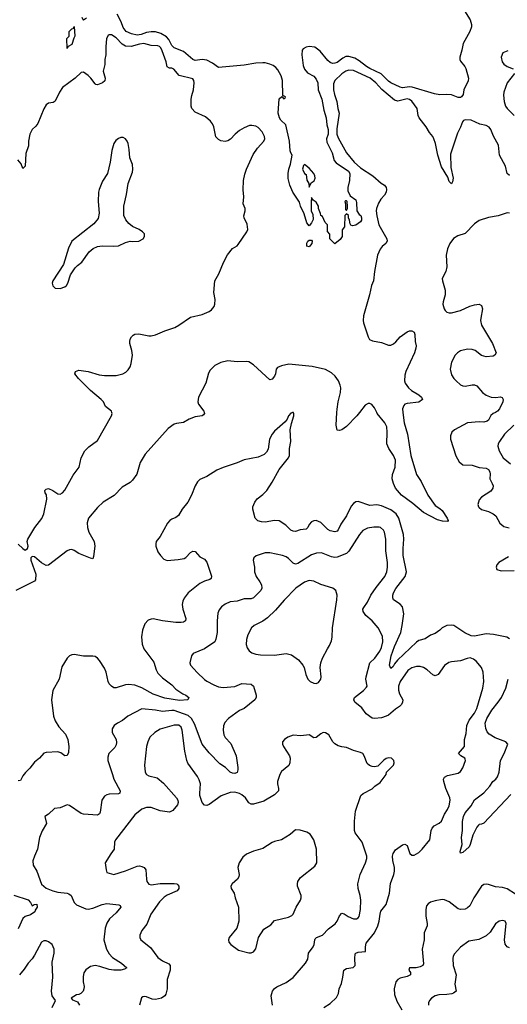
# Model space of a CAD drawing. Header units: inches. Extents: x 1473912 to 1647258, y 640388 to 773423.
# Tile 160 of 256: x 1582022 to 1586211, y 644916 to 653372. Entities that reach past the tile are written whole.
import ezdxf

# ---------------------------------------------------------------- set-up
doc = ezdxf.new("R2010")
doc.units = ezdxf.units.IN
doc.header["$MEASUREMENT"] = 0
doc.layers.add('B5684', color=7, linetype='Continuous')
doc.layers.add('B5685', color=7, linetype='Continuous')

msp = doc.modelspace()

# ---------------------------------------------------------------- linework, layer by layer
at = {"layer": 'B5684', "color": 5}
for points, elevation in [([(1583607.3, 650000), (1583610.4, 649990), (1583602, 649978), (1583589, 649971), (1583530, 649960.6), (1583477.2, 649942.8), (1583430, 649913.5), (1583370, 649905.3), (1583350, 649897.7), (1583298.3, 649861.7), (1583099.3, 649640.7), (1583057.3, 649570), (1583027.4, 649470), (1582990, 649417.6), (1582970, 649398.4), (1582901.7, 649358.3), (1582834.2, 649285.8), (1582740.5, 649230), (1582690, 649183.6), (1582613.1, 649090), (1582602.2, 649050), (1582603.5, 649010), (1582617.2, 648970), (1582661.5, 648890), (1582668.9, 648851.1), (1582657.4, 648762.6), (1582650, 648742.7), (1582630, 648747), (1582530, 648788.2), (1582490, 648814.3), (1582470, 648821), (1582450, 648818.7), (1582430, 648809.7), (1582270, 648686.6), (1582250, 648683.7), (1582210, 648706.9), (1582150, 648759.8), (1582130, 648761.6), (1582123.3, 648756.7), (1582117.8, 648750), (1582118.9, 648730), (1582159.7, 648610), (1582157.5, 648562.5), (1582150, 648549.6), (1581990, 648469.7)], 680), ([(1584365.7, 650000), (1584350, 649992.7), (1584331, 649970), (1584318.7, 649941.3), (1584302, 649918), (1584210, 649838), (1584190, 649812.3), (1584168.9, 649770), (1584156.3, 649683.7), (1584142.2, 649657.8), (1584121.8, 649638.2), (1584070, 649615), (1583950, 649591.9), (1583890, 649565.8), (1583770, 649527.9), (1583716.6, 649503.4), (1583630, 649448), (1583570, 649422.9), (1583550, 649402), (1583530.3, 649370), (1583496.5, 649290), (1583465.3, 649230), (1583416.5, 649170), (1583386, 649114), (1583363.9, 649096.1), (1583330, 649083.1), (1583310.4, 649070), (1583291.7, 649048.3), (1583227.3, 648932.7), (1583195.5, 648890), (1583190.4, 648870), (1583192.7, 648850), (1583210, 648801), (1583230.7, 648770), (1583259.9, 648739.9), (1583290, 648727.2), (1583384.4, 648735.6), (1583434.1, 648745.9), (1583450, 648754.9), (1583490, 648795.5), (1583510, 648807.7), (1583530, 648804.9), (1583570, 648760.5), (1583610, 648740.5), (1583630, 648714), (1583670, 648592), (1583667.1, 648572.9), (1583656.1, 648563.9), (1583610, 648551.3), (1583570.5, 648530), (1583470.4, 648450), (1583435.1, 648404.9), (1583422.4, 648377.6), (1583418.9, 648350), (1583424, 648310), (1583450.4, 648230), (1583447.3, 648210), (1583430, 648199.6), (1583410, 648195.1), (1583364, 648196), (1583248.8, 648208.8), (1583170, 648227), (1583150, 648225.2), (1583125.8, 648214.2), (1583097, 648183), (1583078, 648130), (1583069.1, 648070.9), (1583075.3, 648010), (1583089.3, 647969.3), (1583173.3, 647853.3), (1583194.7, 647790), (1583210, 647761.3), (1583250, 647719.5), (1583330, 647658.7), (1583363.9, 647623.9), (1583422.6, 647582.6), (1583450.6, 647570), (1583474, 647550), (1583466, 647530), (1583394.4, 647525.6), (1583270, 647544.9), (1583170, 647578.5), (1583070, 647634.9), (1583010, 647656.8), (1582957.2, 647662.8), (1582930, 647661.1), (1582850, 647635.1), (1582830, 647635.6), (1582810, 647647.6), (1582791.6, 647670), (1582782.4, 647690), (1582763.5, 647770), (1582750, 647802.7), (1582707.3, 647870), (1582689.4, 647890), (1582670, 647902.4), (1582650, 647907.6), (1582570, 647906.9), (1582490, 647919.6), (1582470, 647918.4), (1582450, 647909.6), (1582430.4, 647890), (1582384.1, 647815.9), (1582362, 647710), (1582305.3, 647610), (1582296.5, 647530), (1582313.8, 647390), (1582327.8, 647350), (1582358.5, 647298.5), (1582415, 647235), (1582436.5, 647190), (1582444.6, 647130), (1582440.2, 647079.8), (1582430, 647052.3), (1582410, 647049.7), (1582376, 647076), (1582350, 647083.9), (1582250, 647078.2), (1582230, 647072.1), (1582191.6, 647030), (1582150, 646996.5), (1582110, 646945.7), (1582071.9, 646908.1), (1582050, 646878.4), (1582030, 646839.3), (1582010, 646834.7)], 720), ([(1582010, 648867.8), (1582050, 648830.3), (1582070, 648817.6), (1582089.7, 648830), (1582094, 648850), (1582087.1, 648890), (1582090.9, 648910), (1582150.8, 649010), (1582211.6, 649088.4), (1582229.8, 649130), (1582254.6, 649254.6), (1582251.2, 649291.2), (1582240.9, 649310), (1582237.2, 649330), (1582250, 649340.7), (1582270, 649344.9), (1582307.3, 649330), (1582350, 649300.3), (1582370, 649298.9), (1582391, 649310), (1582410, 649331.7), (1582480.7, 649459.3), (1582532.8, 649530), (1582550.6, 649609.4), (1582582.4, 649670), (1582614.7, 649705.3), (1582690, 649759.1), (1582809.7, 649970), (1582816.3, 649990), (1582812.9, 650000)], 680), ([(1586230, 648056.4), (1586206, 648070), (1586092.4, 648092.4), (1586030, 648097), (1585930, 648078.3), (1585900.8, 648080.8), (1585845.5, 648105.5), (1585750, 648169.6), (1585730, 648173.6), (1585690.4, 648169.6), (1585650.4, 648149.6), (1585630, 648129.2), (1585590, 648100.9), (1585550, 648086.6), (1585505, 648055), (1585450, 648040.3), (1585430, 648027.9), (1585266.7, 647873.3), (1585240.5, 647839.5), (1585230, 647816.9), (1585210, 647800.9), (1585199.7, 647830), (1585213.2, 647910), (1585241, 647990), (1585294.8, 648110), (1585308.1, 648170), (1585321.1, 648270), (1585310.7, 648330.7), (1585291.4, 648351.4), (1585234.5, 648390), (1585228.1, 648408.1), (1585228.5, 648430), (1585233.3, 648450), (1585253.1, 648486.9), (1585333.6, 648590), (1585343.5, 648630), (1585317.3, 648770), (1585315.8, 648830), (1585322.8, 648910), (1585318, 648950), (1585279.5, 649090), (1585254.6, 649130), (1585210, 649163), (1585130, 649198.1), (1585090, 649204.9), (1585030, 649201), (1584930, 649235.1), (1584910, 649232.8), (1584890, 649218.7), (1584870, 649193.6), (1584828, 649110), (1584779.6, 649040.4), (1584758.7, 648990), (1584750, 648980.5), (1584730, 648974), (1584690, 648983.5), (1584670, 648993.8), (1584610, 649054), (1584570, 649071.8), (1584550, 649069.5), (1584530, 649059.5), (1584510, 649038), (1584496.4, 649010), (1584483.4, 648996.6), (1584430, 648992.2), (1584390, 648978.3), (1584370, 648979.1), (1584350, 648988.5), (1584307, 649030), (1584249.7, 649069.7), (1584210, 649072.4), (1584130, 649057.7), (1584098.8, 649058.8), (1584067.6, 649067.6), (1584045.1, 649090), (1584024.5, 649170), (1584026, 649190), (1584041.7, 649230), (1584062.4, 649257.6), (1584110, 649294.4), (1584144.2, 649330), (1584190, 649400.4), (1584250.5, 649509.5), (1584332.1, 649610), (1584338.7, 649630), (1584339.8, 649690), (1584352.6, 649750), (1584346.6, 649850), (1584356.9, 649903.1), (1584377, 649970), (1584376, 649990), (1584371, 650000)], 720), ([(1584941.1, 650000), (1584917.3, 649970), (1584830, 649879.1), (1584790, 649849.7), (1584770, 649844.2), (1584748.1, 649848.1), (1584739.7, 649890), (1584747, 650000)], 680), ([(1585314.6, 650000), (1585325, 649910), (1585352.9, 649812.9), (1585381, 649630), (1585430, 649467.3), (1585470, 649405.5), (1585528.2, 649288.2), (1585590, 649198.8), (1585630, 649174.9), (1585650, 649157.1), (1585693.8, 649090), (1585701.3, 649070), (1585696.4, 649063.6), (1585654.2, 649065.8), (1585610, 649076.8), (1585490, 649140.5), (1585398.3, 649218.3), (1585302.6, 649290), (1585250, 649349.8), (1585231.9, 649390), (1585221.3, 649430), (1585225.3, 649465.3), (1585246.5, 649530), (1585249.1, 649590), (1585233.8, 649630), (1585193.7, 649690), (1585175.8, 649730), (1585178.9, 649830), (1585175, 649875), (1585159.9, 649910), (1585093.8, 649990), (1585089, 650000)], 680), ([(1586108.8, 650000), (1586090.1, 649989.9), (1586070, 649972), (1586050, 649934.3), (1586036.6, 649923.4), (1586010, 649917), (1585970, 649918.3), (1585869.5, 649910.5), (1585756.4, 649850), (1585734.9, 649830), (1585722.4, 649797.6), (1585722.4, 649770), (1585768.1, 649628.1), (1585795.8, 649575.8), (1585830, 649550.2), (1585910, 649545.5), (1585970, 649526.4), (1586030, 649520.2), (1586048.8, 649508.8), (1586061.1, 649490), (1586064.5, 649470), (1586059.7, 649430), (1586081.3, 649390), (1586087.9, 649370), (1586086.3, 649350), (1586070, 649323.5), (1585990, 649272.8), (1585970.4, 649250), (1585958.7, 649210), (1585963.1, 649190), (1585970, 649181.6), (1585990, 649166.5), (1586050, 649147.9), (1586090.4, 649130), (1586111.4, 649111.4), (1586147.1, 649047.1), (1586179.5, 649019.5), (1586227.1, 649007.1)], 720), ([(1586268, 649890), (1586186.6, 649813.4), (1586142.4, 649750), (1586132.4, 649730), (1586130.4, 649710), (1586141.3, 649670), (1586176.4, 649610), (1586236.8, 649556.8)], 740), ([(1584634, 644890), (1584690, 644922), (1584744, 644976), (1584759.6, 645010), (1584765.1, 645050), (1584785.7, 645094.3), (1584799.1, 645150), (1584806.6, 645210), (1584830, 645223.1), (1584886.3, 645233.7), (1584904.2, 645250), (1584899.7, 645310), (1584902.4, 645350), (1584910, 645357), (1584930, 645363.1), (1584993.2, 645370), (1584991.9, 645410), (1584999.4, 645440.6), (1585068.6, 645530), (1585098, 645590), (1585110.7, 645629.3), (1585117.5, 645690), (1585124.9, 645715.1), (1585170, 645774.4), (1585198.7, 645870), (1585207.4, 645952.6), (1585235.9, 646030), (1585241, 646059), (1585241.1, 646090), (1585228.4, 646151.6), (1585225.7, 646190), (1585230, 646210.8), (1585250, 646242.8), (1585310, 646286), (1585330, 646290.8), (1585350, 646281), (1585372.3, 646212.3), (1585390, 646196.3), (1585410, 646196.4), (1585450, 646221.3), (1585479.7, 646250), (1585546, 646330), (1585557.4, 646410), (1585566, 646430), (1585583.6, 646450), (1585626.7, 646473.3), (1585644.4, 646490), (1585672, 646550), (1585697.7, 646590), (1585710, 646621), (1585719.2, 646670), (1585716.4, 646690), (1585681.7, 646770), (1585664.2, 646830), (1585663.6, 646850), (1585671.7, 646868.3), (1585698.3, 646881.7), (1585790, 646900.5), (1585810, 646914.8), (1585830, 646946), (1585852.8, 647010), (1585850, 647022), (1585847, 647030), (1585811.1, 647051.1), (1585792, 647070), (1585843.1, 647130), (1585843.1, 647190), (1585856.6, 647243.4), (1585864.4, 647310), (1585883.4, 647356.6), (1585930, 647417.6), (1585950, 647458), (1585999.1, 647630), (1586009.7, 647690), (1586004, 647770), (1585990, 647809.3), (1585943.8, 647863.8), (1585920.1, 647880.1), (1585891.1, 647891.1), (1585866.8, 647886.8), (1585810, 647865.1), (1585730, 647858.5), (1585707.6, 647852.4), (1585670, 647824.7), (1585615.8, 647750), (1585590, 647738), (1585570, 647744.7), (1585523, 647790), (1585490, 647809.8), (1585462.2, 647817.8), (1585430, 647817.2), (1585390, 647805.3), (1585356.6, 647783.4), (1585290.2, 647690), (1585275.4, 647650), (1585274.8, 647614.8), (1585283.8, 647583.8), (1585312.7, 647530), (1585310.6, 647510), (1585300.7, 647490), (1585285.3, 647474.7), (1585250, 647451.6), (1585190, 647400.9), (1585170, 647389.8), (1585130, 647377.8), (1585071.1, 647371.1), (1585050, 647374.3), (1584999.6, 647410), (1584961.5, 647461.5), (1584900.9, 647510), (1584892.3, 647530), (1584899.5, 647550), (1584974.5, 647610), (1585000.8, 647639.2), (1585005.6, 647650), (1584995.4, 647710), (1584997.7, 647730), (1585030.6, 647849.4), (1585071.5, 647888.5), (1585116.7, 647950), (1585130, 647981.3), (1585140.9, 648030), (1585138.5, 648078.5), (1585101.1, 648150), (1585050, 648209.7), (1584994.5, 648254.5), (1584972.1, 648290), (1584971, 648310), (1584976.9, 648323.1), (1585010, 648368.7), (1585039.8, 648430), (1585083.6, 648496.4), (1585159.4, 648590), (1585175.7, 648630), (1585182.9, 648670), (1585182.7, 648710), (1585167.4, 648810), (1585167.6, 648910), (1585155.4, 648970), (1585147.1, 648987.1), (1585121.2, 649010), (1585110, 649014.7), (1585065.1, 649014.9), (1585010, 649006.9), (1584970, 648985.1), (1584939.6, 648950), (1584850, 648806.6), (1584830, 648789), (1584750, 648757.3), (1584730, 648754.5), (1584699.7, 648759.7), (1584613.5, 648793.5), (1584572.2, 648792.2), (1584530, 648777.2), (1584410, 648700.8), (1584390, 648696.1), (1584370, 648703.9), (1584330, 648745.1), (1584310, 648759.1), (1584279, 648770), (1584170, 648794.3), (1584130, 648793), (1584052.2, 648767.8), (1584034, 648750), (1584027.7, 648730), (1584038.7, 648670), (1584039.5, 648630), (1584053.4, 648590), (1584085.4, 648545.4), (1584098.8, 648518.8), (1584102.3, 648490), (1584093.7, 648470), (1584030, 648406), (1584010, 648399.2), (1583950, 648398), (1583890, 648379.2), (1583830, 648371.9), (1583786.7, 648353.3), (1583754.9, 648330), (1583734.8, 648305.2), (1583724.2, 648275.8), (1583717.8, 648210), (1583718.8, 648110), (1583708.1, 648051.9), (1583697.6, 648030), (1583610.2, 647969.8), (1583511, 647930), (1583497.3, 647910), (1583484.9, 647850), (1583490.6, 647830), (1583546.1, 647766.1), (1583610, 647706.7), (1583630.2, 647690.2), (1583690, 647658.9), (1583730, 647643.1), (1583770, 647637), (1583870, 647645.7), (1583930, 647671.7), (1584010, 647664.9), (1584030.6, 647650), (1584054.8, 647570), (1584054, 647550), (1584040.5, 647530), (1583950, 647456.9), (1583910, 647440.5), (1583815.3, 647370), (1583784.1, 647335.9), (1583771.8, 647308.2), (1583769.4, 647270), (1583776.3, 647230), (1583787.9, 647207.9), (1583834.9, 647154.9), (1583881.8, 647050), (1583895.8, 646950), (1583896.5, 646930), (1583890, 646908), (1583870, 646897.6), (1583850, 646900.7), (1583830, 646910.8), (1583790, 646948.7), (1583742, 646982), (1583650, 647075.1), (1583589.8, 647150), (1583524.3, 647324.3), (1583497.1, 647370), (1583470, 647397.4), (1583350, 647438.5), (1583330, 647440.1), (1583250, 647431.1), (1583190, 647443.7), (1583070, 647453.7), (1582950.2, 647389.8), (1582906.6, 647353.4), (1582861.6, 647330), (1582834.9, 647310), (1582817.3, 647282.7), (1582817, 647250), (1582850.2, 647190.2), (1582854.1, 647165.9), (1582850, 647145.2), (1582838.4, 647121.6), (1582788.4, 647070), (1582780.3, 647039.7), (1582779.6, 647010), (1582820.2, 646890), (1582829.4, 646849.4), (1582885.5, 646750), (1582882.8, 646730), (1582870, 646724.7), (1582790, 646720.5), (1582770, 646716.3), (1582750, 646705.1), (1582728.9, 646670), (1582714.5, 646565.5), (1582708.7, 646551.3), (1582690, 646539.6), (1582570, 646549.6), (1582550, 646555.1), (1582450, 646624.5), (1582430, 646629.6), (1582370, 646604.5), (1582322, 646598), (1582270.7, 646550), (1582239.1, 646530), (1582251.5, 646468.5), (1582214, 646406), (1582192.2, 646350), (1582175.6, 646250), (1582148, 646190), (1582136.3, 646150), (1582139.1, 646110), (1582170, 646058.8), (1582210, 645947.4), (1582250, 645914.4), (1582305.5, 645890), (1582350, 645878.5), (1582430, 645870.2), (1582444.2, 645864.2), (1582465.5, 645850), (1582490, 645790.8), (1582510, 645770.5), (1582590, 645737.4), (1582610, 645734.9), (1582650, 645740.7), (1582730, 645773.1), (1582770, 645781.3), (1582874, 645770), (1582886, 645766), (1582890.6, 645750.6), (1582850, 645702.4), (1582794.4, 645650), (1582770, 645612.7), (1582757, 645570), (1582745.3, 645470), (1582767.1, 645390), (1582791.5, 645350), (1582819.6, 645319.6), (1582898, 645270), (1582941, 645230), (1582922.5, 645217.5), (1582892, 645210), (1582830, 645208.7), (1582790, 645215.6), (1582710, 645241.5), (1582670, 645248.3), (1582630, 645241.6), (1582590, 645211.8), (1582574.4, 645185.6), (1582566.1, 645153.9), (1582567, 645110), (1582575.3, 645070), (1582574.4, 645050), (1582566.4, 645030), (1582547.7, 645010), (1582530, 645000.5), (1582510, 644997.2), (1582464.6, 644970), (1582474.9, 644954.9), (1582517.9, 644937.9), (1582534.8, 644910)], 740), ([(1586222, 648758), (1586138.5, 648710), (1586121.3, 648690), (1586114, 648670), (1586120.3, 648650), (1586157.8, 648637.8), (1586270, 648640.7)], 720), ([(1586241, 646719), (1586010, 646472.7), (1585990, 646463.7), (1585970, 646461.2), (1585964.4, 646455.6), (1585950, 646437.2), (1585914.4, 646370), (1585891.7, 646288.3), (1585882.4, 646270), (1585830, 646219.5), (1585810, 646215.3), (1585804.5, 646230), (1585822, 646290), (1585817.6, 646350), (1585824.5, 646410), (1585825.1, 646485.1), (1585834, 646530), (1585850, 646562), (1585898.9, 646621.1), (1585928.7, 646671.3), (1586010, 646733.2), (1586060.4, 646790), (1586087.3, 646830), (1586110.8, 646849.2), (1586126.6, 646870), (1586139.7, 646910), (1586151.1, 647010), (1586182.4, 647070), (1586216.2, 647150), (1586199.3, 647170), (1586105.6, 647205.6), (1586056, 647236), (1586037.3, 647257.3), (1586024.9, 647284.9), (1586019.3, 647330), (1586034.5, 647370), (1586077.2, 647442.8), (1586133.1, 647510), (1586159.6, 647550), (1586196.9, 647630), (1586218.3, 647710)], 720), ([(1584194.2, 644910), (1584182.8, 644990), (1584194.7, 645030), (1584210, 645051.8), (1584230, 645066), (1584310, 645102.3), (1584370, 645147.2), (1584476.2, 645270), (1584496.6, 645303.4), (1584504.1, 645355.9), (1584542.6, 645410), (1584551.2, 645430), (1584556.3, 645470), (1584561.4, 645478.6), (1584572.7, 645490), (1584624.5, 645510), (1584674, 645566), (1584731.9, 645608.1), (1584749.9, 645630.1), (1584770, 645677.3), (1584790, 645699.1), (1584810, 645693.4), (1584844, 645670), (1584890, 645651.8), (1584914, 645650), (1584930, 645658), (1584936.9, 645670), (1584949.7, 645729.7), (1584952, 645812), (1584947.8, 645850), (1584928.2, 645910), (1584926, 645950), (1584947.8, 646030), (1584993.6, 646130), (1585003.6, 646170), (1585003.6, 646190), (1584963.6, 646310), (1584902.6, 646390), (1584898.5, 646410), (1584897.2, 646490), (1584905.9, 646574.1), (1584951.3, 646708.7), (1584973.1, 646726.9), (1585050, 646767.7), (1585072.3, 646790), (1585117.4, 646822.6), (1585169, 646890), (1585173.2, 646910), (1585232, 646970), (1585239.3, 646990), (1585237.2, 647010), (1585215.3, 647030), (1585190, 647033.6), (1585170, 647027.3), (1585150, 647011.8), (1585099, 646961), (1585070, 646955.6), (1585050, 646959.7), (1585027.6, 646967.6), (1585005.8, 646985.8), (1584982.4, 647050), (1584969.7, 647069.7), (1584950, 647079.6), (1584890, 647095.1), (1584830, 647122), (1584790, 647126.6), (1584757, 647137), (1584730, 647153.2), (1584713.2, 647170), (1584677.2, 647230), (1584650, 647246.6), (1584630, 647249.5), (1584610, 647239.5), (1584570, 647207), (1584550, 647203.7), (1584510, 647229.3), (1584438.4, 647221.6), (1584370, 647227), (1584326, 647210), (1584296, 647190), (1584281, 647170), (1584278.8, 647150), (1584286.8, 647130), (1584340.7, 647050), (1584344.9, 647030), (1584344, 646990), (1584332.8, 646967.2), (1584270, 646916), (1584255.5, 646890), (1584237.1, 646830), (1584237.1, 646810), (1584246.4, 646770), (1584244.4, 646750), (1584210, 646715.1), (1584118.2, 646661.8), (1584030, 646634.3), (1584010, 646634.7), (1583990, 646646), (1583960.4, 646690), (1583930, 646716.8), (1583910, 646727.1), (1583870, 646736.9), (1583830, 646736.3), (1583753.8, 646706.2), (1583650, 646631.8), (1583630, 646625.1), (1583610, 646627.3), (1583589.7, 646649.7), (1583570.9, 646710.9), (1583568.4, 646730), (1583574.6, 646810), (1583565, 646845), (1583550, 646873.6), (1583467.7, 646987.7), (1583456.8, 647010), (1583441.1, 647090), (1583418.1, 647270), (1583410, 647296.9), (1583390, 647313.3), (1583350, 647312.3), (1583230, 647279.8), (1583182.4, 647250), (1583141.1, 647210), (1583122.3, 647170), (1583110.3, 647130), (1583094.7, 646970), (1583100.3, 646910), (1583111.2, 646891.2), (1583130, 646877.4), (1583202, 646862), (1583257, 646817), (1583370.4, 646690), (1583381.6, 646670), (1583383.8, 646650), (1583377.1, 646630), (1583338.7, 646581.3), (1583310, 646567), (1583230, 646578.7), (1583150, 646605.7), (1583110, 646607.4), (1583070, 646592.2), (1583010, 646542.6), (1582843.7, 646330), (1582837, 646310), (1582833.4, 646250), (1582804.4, 646210), (1582757.3, 646130), (1582763.7, 646070), (1582770, 646047.3), (1582830, 646030.4), (1582930, 646062.6), (1583030, 646103.7), (1583050, 646105.3), (1583070, 646100.3), (1583090.5, 646090), (1583104.4, 646070), (1583110.4, 645990), (1583114.9, 645970), (1583130, 645948.2), (1583150, 645942), (1583227.4, 645952.6), (1583350, 645955.3), (1583371, 645950), (1583381.6, 645941.6), (1583390.4, 645930), (1583390.4, 645910.4), (1583373.4, 645890), (1583290, 645854.8), (1583263.7, 645836.3), (1583222.7, 645797.3), (1583149.4, 645690), (1583115.6, 645604.4), (1583072.4, 645550), (1583052.7, 645510), (1583053, 645490), (1583062, 645470), (1583144.5, 645404.5), (1583210, 645319.5), (1583250, 645288.9), (1583304, 645264), (1583316, 645250), (1583314, 645210), (1583290.2, 645130), (1583289.4, 645049.4), (1583277.8, 645002.2), (1583269.2, 644990), (1583238.9, 644970), (1583190, 644957.6), (1583161.4, 644961.4), (1583110, 644980.4), (1583090, 644984.2), (1583078.8, 644981.2), (1583067.5, 644972.5), (1583051.2, 644908.8)], 760), ([(1586282.4, 645862.4), (1586210, 645907.1), (1586170, 645920.5), (1586110, 645924.4), (1586050, 645946), (1586030, 645947.6), (1586010, 645944.5), (1585990, 645932.3), (1585923.2, 645830), (1585890, 645762), (1585870, 645743.6), (1585850, 645734.7), (1585810, 645731.1), (1585790, 645737.7), (1585710, 645797.7), (1585670, 645814.2), (1585650, 645815.5), (1585590, 645804.4), (1585550, 645792.3), (1585530, 645779.1), (1585517.5, 645762.5), (1585510.2, 645730), (1585512, 645672), (1585522.6, 645610), (1585522, 645590), (1585495.8, 645530), (1585497, 645470), (1585478.3, 645390), (1585490, 645264), (1585483.8, 645250), (1585463, 645237), (1585429.1, 645230.9), (1585370.8, 645229.2), (1585365.5, 645210), (1585378.4, 645190), (1585380.5, 645170), (1585350, 645155.1), (1585290, 645141.5), (1585269.4, 645130.6), (1585251.7, 645110), (1585238.6, 645050), (1585241.8, 645001.8), (1585262.2, 644942.2), (1585304.6, 644870)], 740), ([(1581973.1, 645853.1), (1582093.5, 645813.5), (1582114, 645790), (1582130, 645761), (1582146.3, 645773.7), (1582170, 645777.3), (1582171.6, 645750), (1582154.8, 645725.2), (1582151.3, 645710), (1582114.7, 645685.3), (1582070, 645670.8), (1582050, 645653.7), (1582010, 645565.2)], 720), ([(1586230, 645401.6), (1586210, 645409.6), (1586192.2, 645432.2), (1586185.3, 645470), (1586200.5, 645610), (1586191, 645631), (1586170, 645636.2), (1586141, 645630), (1586110, 645607), (1586063.6, 645536.4), (1586030, 645504.2), (1585966.5, 645473.5), (1585880.5, 645459.5), (1585810, 645406), (1585758, 645350), (1585746.7, 645330), (1585743.2, 645310), (1585746.4, 645250), (1585771.4, 645170), (1585761.1, 645090), (1585770.2, 645029.8), (1585749.2, 645010.8), (1585733.5, 645006.5), (1585690, 644999.6), (1585622.8, 644997.2), (1585590.2, 644989.8), (1585559.3, 644970), (1585541.6, 644950), (1585533, 644930), (1585533.4, 644910)], 760), ([(1582300.2, 644890), (1582328.3, 644950), (1582300.3, 644990), (1582296.5, 645030), (1582307.7, 645150), (1582300.9, 645279.1), (1582317, 645357), (1582317.7, 645390), (1582300.4, 645430), (1582270, 645453.6), (1582250, 645461), (1582230, 645460.5), (1582210, 645449.6), (1582150, 645337.6), (1582130, 645307.6), (1582094, 645270), (1582061.2, 645218.8), (1582020.8, 645170)], 740)]:
    msp.add_lwpolyline(points, dxfattribs=dict(at, elevation=elevation))
for points, elevation in [([(1584510, 648556.4), (1584470, 648542.2), (1584394, 648490), (1584293.1, 648386.9), (1584219.1, 648300.9), (1584150, 648236.4), (1584110, 648206.4), (1584037.1, 648170), (1584014, 648150), (1583981.7, 648090), (1583970.3, 648050), (1583967.2, 648007.2), (1583976.7, 647976.7), (1583993.1, 647953.1), (1584015.6, 647935.6), (1584050, 647923.1), (1584090, 647916.9), (1584210, 647914), (1584310, 647928.9), (1584356.4, 647916.4), (1584415.8, 647875.8), (1584455.5, 647830), (1584464.9, 647810), (1584478.8, 647750), (1584496, 647710), (1584518, 647690), (1584550, 647674.8), (1584570, 647671), (1584590, 647681), (1584609, 647710), (1584612.1, 647727.9), (1584602.7, 647810), (1584609.3, 647850), (1584623.7, 647890), (1584665.1, 647970), (1584683.5, 647996.5), (1584700.8, 648039.2), (1584706.3, 648070), (1584709.7, 648150), (1584747.6, 648390), (1584748.7, 648430), (1584737.4, 648470), (1584711.4, 648491.4), (1584610, 648520.4), (1584550, 648549.7)], 760), ([(1584390, 646414.5), (1584345.5, 646374.5), (1584272.2, 646327.8), (1584210, 646315.1), (1584190, 646307), (1584110, 646254.5), (1584030, 646232), (1583970, 646206.6), (1583938.8, 646181.2), (1583908.3, 646131.7), (1583895.5, 646090), (1583908, 646030), (1583904.9, 646010), (1583894, 645990), (1583846.8, 645950), (1583834.8, 645930), (1583838.8, 645910), (1583864.9, 645870), (1583873.4, 645830), (1583902.4, 645750), (1583904, 645630), (1583886, 645570), (1583821, 645490), (1583814.8, 645470), (1583818.8, 645450), (1583834.8, 645430), (1583901.1, 645381.1), (1583990, 645358), (1584010, 645359.1), (1584030, 645367.3), (1584050, 645392), (1584072.3, 645490), (1584118.4, 645561.6), (1584180.1, 645599.9), (1584210, 645635.3), (1584330, 645664.6), (1584359.6, 645680.4), (1584370, 645690.6), (1584398, 645750), (1584434, 645810), (1584439.6, 645830), (1584438.7, 645850), (1584409.6, 645930), (1584407.6, 645950), (1584412.3, 645970), (1584434.2, 646005.8), (1584556.6, 646103.4), (1584575.1, 646130), (1584572.3, 646250), (1584549.6, 646329.6), (1584516.9, 646376.9), (1584490, 646396), (1584430, 646412)], 780)]:
    msp.add_lwpolyline(points, close=True, dxfattribs=dict(at, elevation=elevation))
at = {"layer": 'B5685', "color": 5}
for points, elevation in [([(1582595.2, 653384.8), (1582569.3, 653369.3), (1582566, 653370), (1582558, 653390)], 660), ([(1585828.4, 653470), (1585892.1, 653372.1), (1585903.7, 653330), (1585902, 653310), (1585888.7, 653270), (1585831, 653169), (1585820.6, 653110), (1585803.8, 653050), (1585803.8, 653030), (1585810, 653014.9), (1585846.5, 652970), (1585854.1, 652954.1), (1585876.4, 652870), (1585874.2, 652845.8), (1585836.9, 652770), (1585831, 652730), (1585818.3, 652710), (1585810, 652704.8), (1585790, 652704.9), (1585730, 652725.7), (1585691.2, 652728.8), (1585630, 652726), (1585585.3, 652734.7), (1585393.9, 652793.9), (1585370, 652795.4), (1585310, 652788.2), (1585290, 652791.6), (1585209.8, 652830), (1585190, 652843.6), (1585128.4, 652908.4), (1585030, 652952.5), (1585000.3, 652970), (1584939.3, 653019.3), (1584901.5, 653041.5), (1584850, 653055.2), (1584824.3, 653055.7), (1584797.1, 653042.9), (1584750, 653006), (1584730, 652998.2), (1584710, 652997.5), (1584690, 653005.3), (1584670, 653021.7), (1584601.8, 653101.8), (1584556.6, 653136.6), (1584510, 653141.9), (1584483.2, 653136.8), (1584457.9, 653122.1), (1584448.4, 653110), (1584444.8, 653070), (1584458.2, 652978.2), (1584467.4, 652947.4), (1584495.7, 652915.7), (1584550, 652886.4), (1584570, 652862.8), (1584582.8, 652830), (1584585, 652770), (1584617, 652690), (1584635, 652595), (1584653.6, 652530), (1584660.2, 652470), (1584671.7, 652430), (1584670.6, 652390), (1584658.4, 652350), (1584661, 652321), (1584706.7, 652230), (1584723.2, 652163.2), (1584741.8, 652141.8), (1584846.4, 652070), (1584858.2, 652050), (1584855.4, 651990), (1584841.6, 651930), (1584842, 651902), (1584860.3, 651860.3), (1584910, 651826), (1584916.5, 651803.5), (1584917.1, 651730), (1584939, 651699), (1584952.4, 651690), (1584959.1, 651670), (1584957.3, 651650), (1584950, 651635.3), (1584910, 651608.7), (1584882, 651602), (1584867.3, 651607.3), (1584860.4, 651620.4), (1584855.3, 651650), (1584846, 651670), (1584846, 651690), (1584830, 651706), (1584814, 651690), (1584812.7, 651592.7), (1584792.7, 651567.3), (1584792, 651510), (1584776, 651484), (1584730, 651448), (1584686, 651490), (1584686, 651530), (1584667.3, 651552.7), (1584666, 651610), (1584646, 651630), (1584622, 651682), (1584608, 651690), (1584607.3, 651707.3), (1584588, 651750), (1584588, 651770), (1584570, 651806), (1584543.1, 651823.1), (1584530, 651846), (1584524.9, 651810), (1584526, 651730), (1584539.9, 651699.9), (1584543.5, 651656.5), (1584530, 651628.7), (1584510, 651602), (1584490, 651628), (1584465.6, 651705.6), (1584435.3, 651770), (1584424.7, 651804.7), (1584369.2, 651890), (1584344, 651950), (1584329.4, 652009.4), (1584327, 652050), (1584332.7, 652090), (1584347.3, 652132.7), (1584362.7, 652210), (1584350, 652229), (1584345.6, 652245.6), (1584338.9, 652330), (1584308.2, 652468.2), (1584266, 652510), (1584253.2, 652530), (1584241.2, 652570), (1584250, 652692), (1584274, 652714), (1584290, 652694), (1584302, 652698), (1584306, 652710), (1584282, 652722), (1584278.5, 652850), (1584267.6, 652890), (1584240.9, 652940.9), (1584222.2, 652962.2), (1584199.1, 652979.1), (1584170, 652991.6), (1584130, 653001.7), (1584110, 653002.2), (1584050, 652997.8), (1583950, 652980.8), (1583730, 652962), (1583679.4, 652999.4), (1583630, 653024), (1583590, 653029.1), (1583530, 653022.7), (1583510, 653029.7), (1583430, 653098), (1583350, 653132), (1583330, 653149.6), (1583302.3, 653202.3), (1583283.7, 653223.7), (1583234.6, 653254.6), (1583190, 653266.8), (1583150, 653267.5), (1583110, 653261.5), (1583066.3, 653246.3), (1583030, 653239.7), (1582982, 653250), (1582938, 653270), (1582910, 653306.6), (1582894.5, 653354.5), (1582860.1, 653420.1)], 660), ([(1582812.9, 650000), (1582809.6, 650010), (1582760.5, 650050), (1582741.1, 650090), (1582722.2, 650110), (1582630, 650186.6), (1582527.8, 650290), (1582495.6, 650330), (1582501.2, 650350), (1582530, 650361.3), (1582550, 650360.3), (1582610, 650350.2), (1582703.6, 650323.6), (1582750, 650316.2), (1582850, 650315.6), (1582908.6, 650331.4), (1582933.7, 650346.3), (1582954.5, 650365.5), (1582969.7, 650390), (1582980, 650420), (1582990.9, 650490), (1582985.1, 650530), (1582968.2, 650590), (1582968, 650610), (1582972.3, 650630), (1582983.7, 650650), (1582997.2, 650662.8), (1583010, 650670.4), (1583044.2, 650675.8), (1583130, 650658), (1583150, 650657.4), (1583190, 650666.3), (1583270, 650700.8), (1583355.1, 650730), (1583390, 650748.8), (1583490, 650816.5), (1583590, 650841.7), (1583650, 650867), (1583670, 650880.5), (1583693.6, 650910), (1583699.6, 650930), (1583700.7, 650970), (1583689.6, 651030), (1583696.9, 651130), (1583731.5, 651190), (1583772.1, 651287.9), (1583807.1, 651352.9), (1583850, 651407.2), (1583889.6, 651430), (1583898.8, 651441.2), (1583974.5, 651550), (1583982.4, 651570), (1583977.5, 651617.5), (1583949.7, 651669.7), (1583946.6, 651686.6), (1583959.1, 651730), (1583959.1, 651750), (1583941.7, 651790), (1583948.3, 651850), (1583940.5, 651910), (1583944.7, 651990), (1583954.9, 652045.1), (1583969.6, 652090), (1584026.2, 652213.8), (1584063.7, 652270), (1584119.6, 652330), (1584127.6, 652350), (1584126, 652370), (1584103.6, 652410), (1584070, 652445.6), (1584050, 652456.9), (1584015.2, 652464.8), (1583996.7, 652463.3), (1583950, 652444.5), (1583910, 652419.5), (1583874, 652390), (1583834.2, 652345.8), (1583810, 652332.7), (1583786.3, 652326.3), (1583750, 652333.2), (1583730, 652344), (1583707, 652367), (1583690.9, 652450.9), (1583678.2, 652478.2), (1583660.9, 652500.9), (1583617.4, 652537.4), (1583530, 652576.8), (1583501, 652610), (1583496.4, 652630), (1583495.3, 652690), (1583499.4, 652720.6), (1583514.8, 652770), (1583520.4, 652830), (1583518.7, 652850), (1583510, 652863.7), (1583393.3, 652893.3), (1583346.7, 652946.7), (1583330, 652955), (1583310, 652956.2), (1583290, 652967.6), (1583280.9, 653010), (1583246.1, 653106.1), (1583235.4, 653130), (1583221.9, 653141.9), (1583207.8, 653147.8), (1583150, 653151.6), (1583088, 653168), (1583050, 653163.1), (1582979.3, 653140.7), (1582930, 653144.4), (1582901.2, 653161.2), (1582850, 653216.2), (1582810, 653242.4), (1582790, 653242.9), (1582782.3, 653237.7), (1582768, 653212), (1582760.8, 653139.2), (1582760.9, 653070), (1582753, 653030), (1582752, 652988), (1582739.7, 652930), (1582755.8, 652870), (1582753, 652847), (1582733.4, 652830), (1582690, 652813), (1582677.1, 652817.1), (1582670, 652820.7), (1582634.5, 652870), (1582610, 652892.1), (1582570, 652922), (1582550, 652919.3), (1582498.7, 652870), (1582390.3, 652790), (1582362.8, 652750), (1582328.2, 652671.8), (1582310, 652661.5), (1582270, 652655.3), (1582250, 652641), (1582230, 652607.4), (1582178.3, 652481.7), (1582161.5, 652458.5), (1582130.1, 652430), (1582108.7, 652390), (1582096.8, 652330), (1582098.2, 652290), (1582076.1, 652223.9), (1582070, 652115.3), (1582050, 652093.2), (1582034.3, 652134.3), (1582005.1, 652170)], 680), ([(1586215.8, 653104.2), (1586172.7, 653087.3), (1586159.3, 653050), (1586166.7, 653010), (1586181.3, 652990), (1586209.3, 652969.3), (1586260.7, 652950)], 680), ([(1586230, 652034.2), (1586210, 652051.3), (1586194.8, 652114.8), (1586143.1, 652210), (1586133.7, 652293.7), (1586092.1, 652372.1), (1586070.3, 652430.3), (1586055.2, 652450), (1586030, 652462.6), (1585975.3, 652475.3), (1585899, 652510), (1585850, 652513), (1585834, 652506), (1585825.1, 652494.9), (1585808.9, 652450), (1585782.7, 652397.3), (1585722.4, 652217.6), (1585724.2, 652104.2), (1585744.9, 652010), (1585741.1, 651978.9), (1585730, 651962.7), (1585710, 651983.7), (1585698.6, 652018.6), (1585644.8, 652110), (1585613.2, 652210), (1585594.8, 652310), (1585580.4, 652350), (1585570, 652369.5), (1585542.2, 652402.2), (1585513.1, 652453.1), (1585452.9, 652530), (1585445.6, 652550), (1585436.4, 652610), (1585390, 652672), (1585370, 652687.8), (1585350, 652691.3), (1585270, 652673.1), (1585241.1, 652681.1), (1585133.7, 652773.7), (1585081.4, 652830), (1585032.9, 652870), (1584890, 652936.8), (1584850, 652938.9), (1584824.9, 652930), (1584790, 652907.2), (1584730.3, 652850), (1584718.4, 652821.6), (1584717.1, 652770), (1584725.6, 652730), (1584746.4, 652670), (1584755, 652610), (1584766.5, 652570), (1584745.2, 652434.8), (1584747.6, 652390), (1584758.8, 652358.8), (1584829.4, 652230), (1584896.3, 652150), (1584950, 652100.1), (1585056.4, 652030), (1585127.1, 651967.1), (1585156.3, 651950), (1585171.5, 651931.5), (1585174.3, 651914.3), (1585168.9, 651890), (1585155.2, 651864.8), (1585123.1, 651830), (1585103.1, 651796.9), (1585088, 651752), (1585085.5, 651730), (1585090, 651686.8), (1585108.5, 651610), (1585174.6, 651490), (1585178, 651470), (1585167, 651450), (1585136.6, 651423.4), (1585119, 651401), (1585096.8, 651350), (1585068.7, 651210), (1585061, 651130), (1585044.8, 651090), (1585027.2, 651010), (1584975.5, 650830), (1584973, 650790), (1584976.6, 650770), (1585014.9, 650650), (1585027, 650627), (1585053, 650613), (1585130, 650599), (1585190, 650577.4), (1585210, 650577.4), (1585232.4, 650587.6), (1585254.2, 650605.8), (1585291.4, 650650), (1585350, 650691.8), (1585370, 650700.2), (1585390, 650701.1), (1585410.5, 650690), (1585416.4, 650670), (1585419.3, 650610), (1585427.2, 650570), (1585425.2, 650550), (1585412.5, 650510), (1585338.6, 650350), (1585330, 650319), (1585328.2, 650270), (1585332.6, 650250), (1585361.4, 650210), (1585387.6, 650187.6), (1585451.3, 650150), (1585474, 650130), (1585482.6, 650110), (1585452, 650088), (1585350, 650076), (1585330.2, 650069.8), (1585320.8, 650059.2), (1585311.1, 650030), (1585314.6, 650000)], 680), ([(1586272.2, 652910), (1586209.3, 652830.7), (1586181.5, 652750), (1586177.3, 652722.7), (1586183.6, 652670), (1586196.2, 652630), (1586210.1, 652610.1), (1586270.9, 652550)], 680), ([(1586230, 651709.4), (1586210, 651714.5), (1586133.5, 651686.5), (1586050, 651672.2), (1585970, 651646.9), (1585930, 651619.7), (1585850, 651536.3), (1585784.7, 651515.3), (1585747.1, 651492.9), (1585716, 651450), (1585696.4, 651403.6), (1585685.8, 651350), (1585691.4, 651248.6), (1585681.4, 651210), (1585652.1, 651150), (1585652.8, 651130), (1585676.2, 651050), (1585675.7, 651010), (1585658.7, 650950), (1585657.8, 650930), (1585666.9, 650890), (1585675.5, 650875.5), (1585690, 650861.6), (1585710, 650855.4), (1585730, 650855.8), (1585810, 650875), (1585890, 650911.2), (1585930, 650924), (1585970, 650930.3), (1585990, 650919.1), (1585998.9, 650890), (1585982.2, 650810), (1585980.7, 650790), (1585988.2, 650750), (1586082.9, 650590), (1586115.6, 650510), (1586104.9, 650490), (1586090, 650482.9), (1586030, 650478), (1585989.2, 650489.2), (1585934, 650530), (1585910, 650540.3), (1585870, 650542.9), (1585810, 650528.5), (1585782, 650510), (1585762.3, 650490), (1585731.5, 650430), (1585719.1, 650370), (1585730, 650321.6), (1585750, 650291.8), (1585771.4, 650270), (1585810, 650236.5), (1585830, 650226.9), (1585850, 650225.5), (1585910, 650237.4), (1585930, 650236.5), (1585950, 650227), (1585997, 650170), (1586028.6, 650148.6), (1586071.3, 650131.3), (1586110, 650129.1), (1586153.1, 650133.1), (1586167, 650127), (1586174.9, 650110), (1586171.3, 650090), (1586145, 650030), (1586127.2, 650010), (1586108.8, 650000)], 720), ([(1584747, 650000), (1584748.9, 650028.9), (1584758, 650090), (1584778.3, 650170), (1584780.3, 650210), (1584775, 650235), (1584759.2, 650270), (1584731.2, 650311.2), (1584700.4, 650340.4), (1584647.6, 650367.6), (1584534.9, 650394.9), (1584333.2, 650413.2), (1584270, 650398.7), (1584236.1, 650383.9), (1584224.6, 650370), (1584218.4, 650330), (1584210.2, 650310), (1584190, 650286), (1584170, 650279.7), (1584030, 650409.1), (1583990, 650434.1), (1583970, 650437.7), (1583890, 650433.6), (1583810, 650442.8), (1583751.2, 650428.8), (1583697.4, 650402.6), (1583657.6, 650362.4), (1583644.6, 650335.4), (1583621.5, 650250), (1583558, 650130), (1583551.3, 650090), (1583557.8, 650070), (1583604.2, 650010), (1583607.3, 650000)], 680), ([(1585089, 650000), (1585070, 650039.3), (1585047.9, 650067.9), (1585030, 650076.9), (1585015.3, 650075.3), (1584990, 650061.6), (1584941.1, 650000)], 680), ([(1584371, 650000), (1584370, 650002), (1584365.7, 650000)], 720)]:
    msp.add_lwpolyline(points, dxfattribs=dict(at, elevation=elevation))
for points, elevation in [([(1582430, 653126), (1582426, 653210), (1582446, 653230), (1582448.4, 653271.6), (1582470, 653294), (1582482, 653298), (1582490, 653314), (1582494.8, 653230), (1582486, 653214), (1582470, 653158), (1582438, 653142)], 660), ([(1582910, 652359.7), (1582890, 652359.7), (1582870, 652351.3), (1582846.5, 652333.5), (1582830.4, 652310), (1582813.4, 652250), (1582798, 652150), (1582776, 652050), (1582733.4, 651986.6), (1582705.2, 651914.8), (1582699.1, 651890), (1582697.1, 651810), (1582705.5, 651710), (1582695.8, 651664.2), (1582659.9, 651620.1), (1582471, 651470), (1582440.7, 651410), (1582398.8, 651270), (1582306, 651130), (1582301, 651110), (1582307.1, 651087.1), (1582328, 651068), (1582370, 651064.9), (1582410, 651079.1), (1582425.2, 651090), (1582437, 651110), (1582459.5, 651180.5), (1582498.4, 651241.6), (1582518, 651262), (1582557.2, 651290), (1582620.1, 651379.9), (1582651.9, 651408.1), (1582690, 651424.9), (1582729.4, 651430.6), (1582830, 651427.3), (1582870, 651430.7), (1582930, 651458.8), (1582970, 651471), (1582990, 651466), (1583046, 651470), (1583082, 651490), (1583094, 651510), (1583092.9, 651532.9), (1583078, 651550), (1583048, 651570), (1582990, 651596), (1582961, 651621), (1582933.4, 651653.4), (1582918, 651690), (1582916, 651770), (1582940.9, 651870), (1582954.8, 651965.2), (1582990, 652062), (1582995.1, 652090), (1582990, 652128), (1582967, 652187), (1582962.9, 652257.1), (1582954, 652310), (1582946, 652330), (1582930, 652349.6)], 720), ([(1584470, 652128), (1584461, 652119), (1584451.3, 652090), (1584470, 652052), (1584483.6, 652043.6), (1584490, 651994), (1584506, 651966), (1584510, 651934), (1584526, 651970), (1584552.9, 651987.1), (1584559, 652010), (1584557.2, 652030), (1584548.7, 652050), (1584510, 652098)], 660), ([(1584830, 651818), (1584822, 651818), (1584814, 651810), (1584822, 651790), (1584822, 651742), (1584830, 651734), (1584838, 651750), (1584838, 651770), (1584834, 651810)], 660), ([(1584510, 651422), (1584490, 651426), (1584490, 651454), (1584498, 651470), (1584510, 651478), (1584530, 651478), (1584534.8, 651470), (1584530.7, 651449.3)], 660)]:
    msp.add_lwpolyline(points, close=True, dxfattribs=dict(at, elevation=elevation))

doc.saveas('drawing.dxf')
